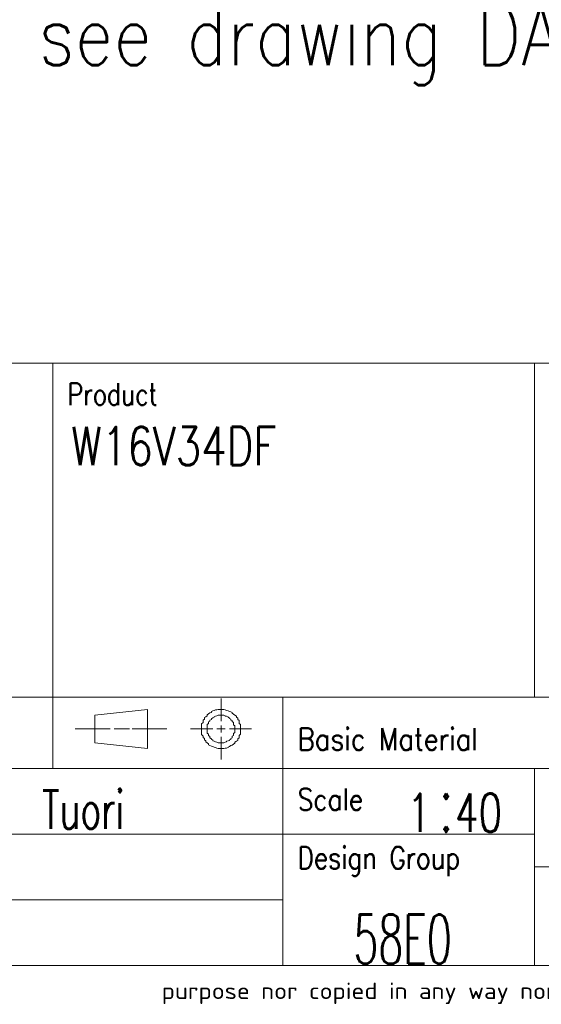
# Model space of a CAD drawing. Header units: inches. Extents: x 0 to 23760, y -13 to 16800.
# Tile 181 of 256: x 17839 to 19744, y 58 to 3655. Entities that reach past the tile are written whole.
import ezdxf

# ---------------------------------------------------------------- set-up
doc = ezdxf.new("R2010")
doc.units = ezdxf.units.IN
for name, color, linetype, true_color in [('1', 7, 'Continuous', 0xffffff), ('210', 7, 'Continuous', 0xffffff), ('254', 7, 'Continuous', 0xffffff)]:
    doc.layers.add(name, color=color, linetype=linetype, true_color=true_color)
doc.styles.add('iso-1', font='isocp.shx')
doc.styles.add('latin_extended', font='simplex.shx')

# ---------------------------------------------------------------- blocks, each defined once
blk = doc.blocks.new('1STANG1')
at = {"layer": '210', "color": 211, "linetype": 'Continuous', "lineweight": 18}
for p, q in [((0.8268, 0.6299), (0.8268, 1)), ((0.4094, 0.8189), (0.1102, 0.7244)), ((0.4094, 0.1811), (0.4094, 0.8189)), ((0.7795, 0.7953), (0.7717, 0.7874)), ((0.7717, 0.7874), (0.7717, 0.7717)), ((0.7874, 0.8031), (0.7795, 0.7953)), ((0.7953, 0.811), (0.7874, 0.8031)), ((0.8031, 0.811), (0.7953, 0.811)), ((0.811, 0.8189), (0.8031, 0.811)), ((0.8189, 0.8189), (0.811, 0.8189)), ((0.8268, 0.8189), (0.8189, 0.8189)), ((0.8346, 0.8189), (0.8268, 0.8189)), ((0.8425, 0.8189), (0.8346, 0.8189)), ((0.8504, 0.811), (0.8425, 0.8189)), ((0.8583, 0.8031), (0.8504, 0.811)), ((0.8661, 0.7953), (0.8583, 0.8031)), ((0.874, 0.7874), (0.8661, 0.7953)), ((0.8819, 0.7795), (0.874, 0.7874)), ((0.7559, 0.748), (0.748, 0.7323)), ((0.748, 0.7323), (0.748, 0.7165)), ((0.7638, 0.7638), (0.7559, 0.748)), ((0.7717, 0.7717), (0.7638, 0.7638)), ((0.8898, 0.7717), (0.8819, 0.7795)), ((0.8898, 0.7559), (0.8898, 0.7717)), ((0.8976, 0.7402), (0.8898, 0.7559)), ((0.9055, 0.7244), (0.8976, 0.7402)), ((0.1102, 0.7244), (0.1102, 0.2756)), ((0.7402, 0.7008), (0.7323, 0.685)), ((0.7323, 0.685), (0.7323, 0.6614)), ((0.748, 0.7165), (0.7402, 0.7008)), ((0.7795, 0.6772), (0.7717, 0.6693)), ((0.7874, 0.6929), (0.7795, 0.685)), ((0.7795, 0.685), (0.7795, 0.6772)), ((0.7953, 0.7087), (0.7874, 0.7008)), ((0.7874, 0.7008), (0.7874, 0.6929)), ((0.8031, 0.7165), (0.7953, 0.7087)), ((0.811, 0.7244), (0.8031, 0.7165)), ((0.8031, 0.7165), (0.8031, 0.7165)), ((0.8189, 0.7244), (0.811, 0.7244)), ((0.8268, 0.7244), (0.8189, 0.7244)), ((0.8189, 0.7244), (0.8189, 0.7244)), ((0.8346, 0.7244), (0.8268, 0.7244)), ((0.8425, 0.7244), (0.8346, 0.7244)), ((0.8346, 0.7244), (0.8346, 0.7244)), ((0.8504, 0.7165), (0.8425, 0.7244)), ((0.8504, 0.7087), (0.8504, 0.7165)), ((0.8583, 0.7087), (0.8504, 0.7087)), ((0.8661, 0.7008), (0.8583, 0.7087)), ((0.8661, 0.6929), (0.8661, 0.7008)), ((0.874, 0.6772), (0.8661, 0.6929)), ((0.874, 0.6693), (0.874, 0.6772)), ((0.9134, 0.7087), (0.9055, 0.7244)), ((0.9134, 0.6929), (0.9134, 0.7087)), ((0.9213, 0.6772), (0.9134, 0.6929)), ((0.9213, 0.6535), (0.9213, 0.6772)), ((0.7323, 0.6614), (0.7244, 0.6457)), ((0.7244, 0.6457), (0.7244, 0.622)), ((0.7244, 0.622), (0.7244, 0.6063)), ((0.7638, 0.6299), (0.7559, 0.6142)), ((0.7717, 0.6535), (0.7638, 0.6457)), ((0.7638, 0.6457), (0.7638, 0.6299)), ((0.7717, 0.6693), (0.7717, 0.6535)), ((0.8819, 0.6614), (0.874, 0.6693)), ((0.8819, 0.6457), (0.8819, 0.6614)), ((0.8898, 0.6378), (0.8819, 0.6457)), ((0.8898, 0.622), (0.8898, 0.6378)), ((0.8976, 0.6063), (0.8898, 0.622)), ((0.9291, 0.6378), (0.9213, 0.6535)), ((0.9291, 0.6142), (0.9291, 0.6378)), ((0.7244, 0.6063), (0.7165, 0.5827)), ((0.7165, 0.5827), (0.7165, 0.5591)), ((0.7165, 0.5591), (0.7165, 0.5354)), ((0.7559, 0.5906), (0.748, 0.5748)), ((0.748, 0.5748), (0.748, 0.5591)), ((0.748, 0.5591), (0.748, 0.5433)), ((0.7559, 0.6142), (0.7559, 0.6063)), ((0.7559, 0.6063), (0.7559, 0.5906)), ((0.8268, 0.4409), (0.8268, 0.5591)), ((0.8976, 0.5984), (0.8976, 0.6063)), ((0.8976, 0.5827), (0.8976, 0.5984)), ((0.8976, 0.5669), (0.8976, 0.5827)), ((0.9055, 0.5512), (0.8976, 0.5669)), ((0.9291, 0.5906), (0.9291, 0.6142)), ((0.937, 0.5748), (0.9291, 0.5906)), ((0.937, 0.5512), (0.937, 0.5748)), ((0, 0.5039), (0.1969, 0.5039)), ((0.2205, 0.5039), (0.3071, 0.5039)), ((0.5197, 0.5039), (0.3228, 0.5039)), ((0.6535, 0.5039), (0.7795, 0.5039)), ((0.7165, 0.5354), (0.7165, 0.5197)), ((0.7165, 0.5197), (0.7165, 0.4961)), ((0.748, 0.5433), (0.748, 0.5276)), ((0.748, 0.5276), (0.748, 0.5118)), ((0.748, 0.5118), (0.748, 0.4961)), ((0.8031, 0.5039), (0.8504, 0.5039)), ((0.874, 0.5039), (1, 0.5039)), ((0.9055, 0.5354), (0.9055, 0.5512)), ((0.9055, 0.5197), (0.9055, 0.5354)), ((0.9055, 0.5039), (0.9055, 0.5197)), ((0.9055, 0.4882), (0.9055, 0.5039)), ((0.937, 0.5276), (0.937, 0.5512)), ((0.937, 0.5039), (0.937, 0.5276)), ((0.937, 0.4803), (0.937, 0.5039)), ((0.7165, 0.4961), (0.7165, 0.4724)), ((0.7165, 0.4724), (0.7165, 0.4488)), ((0.7165, 0.4488), (0.7165, 0.4252)), ((0.748, 0.4961), (0.748, 0.4803)), ((0.748, 0.4803), (0.748, 0.4646)), ((0.748, 0.4646), (0.748, 0.4488)), ((0.748, 0.4488), (0.748, 0.4331)), ((0.9055, 0.4724), (0.9055, 0.4882)), ((0.9055, 0.4567), (0.9055, 0.4724)), ((0.9055, 0.4409), (0.9055, 0.4567)), ((0.937, 0.4646), (0.937, 0.4803)), ((0.937, 0.4409), (0.937, 0.4646)), ((0.7165, 0.4252), (0.7165, 0.4094)), ((0.7165, 0.4094), (0.7244, 0.3858)), ((0.748, 0.4331), (0.7559, 0.4173)), ((0.7559, 0.4173), (0.7559, 0.4016)), ((0.7559, 0.4016), (0.7559, 0.3937)), ((0.7559, 0.3937), (0.7638, 0.378)), ((0.8898, 0.3858), (0.8976, 0.3937)), ((0.8976, 0.4252), (0.9055, 0.4409)), ((0.8976, 0.4094), (0.8976, 0.4252)), ((0.8976, 0.3937), (0.8976, 0.4094)), ((0.9291, 0.3937), (0.937, 0.4173)), ((0.9291, 0.378), (0.9291, 0.3937)), ((0.937, 0.4173), (0.937, 0.4409)), ((0.7244, 0.3858), (0.7244, 0.3622)), ((0.7244, 0.3622), (0.7323, 0.3465)), ((0.7323, 0.3465), (0.7323, 0.3228)), ((0.7638, 0.378), (0.7638, 0.3622)), ((0.7638, 0.3622), (0.7638, 0.3543)), ((0.7638, 0.3543), (0.7717, 0.3386)), ((0.7717, 0.3386), (0.7717, 0.3307)), ((0.8268, 0), (0.8268, 0.3701)), ((0.8819, 0.3465), (0.8898, 0.3543)), ((0.8819, 0.3307), (0.8819, 0.3465)), ((0.8898, 0.3701), (0.8898, 0.3858)), ((0.8898, 0.3543), (0.8898, 0.3701)), ((0.9213, 0.3386), (0.9291, 0.3543)), ((0.9213, 0.315), (0.9213, 0.3386)), ((0.9291, 0.3543), (0.9291, 0.378)), ((0.7323, 0.3228), (0.7402, 0.3071)), ((0.7402, 0.3071), (0.7402, 0.2913)), ((0.7402, 0.2913), (0.748, 0.2756)), ((0.7717, 0.3307), (0.7795, 0.3228)), ((0.7795, 0.3228), (0.7795, 0.3071)), ((0.7795, 0.3071), (0.7874, 0.2992)), ((0.7874, 0.2992), (0.7953, 0.2913)), ((0.7953, 0.2913), (0.7953, 0.2913)), ((0.7953, 0.2913), (0.8031, 0.2835)), ((0.8031, 0.2835), (0.811, 0.2756)), ((0.8425, 0.2756), (0.8504, 0.2835)), ((0.8504, 0.2835), (0.8583, 0.2913)), ((0.8504, 0.2835), (0.8504, 0.2835)), ((0.8583, 0.2992), (0.8661, 0.3071)), ((0.8583, 0.2913), (0.8583, 0.2992)), ((0.8661, 0.3071), (0.874, 0.315)), ((0.874, 0.3228), (0.8819, 0.3307)), ((0.874, 0.315), (0.874, 0.3228)), ((0.9055, 0.2835), (0.9134, 0.2992)), ((0.9055, 0.2677), (0.9055, 0.2835)), ((0.9134, 0.2992), (0.9213, 0.315)), ((0.1102, 0.2756), (0.4094, 0.1811)), ((0.748, 0.2756), (0.7559, 0.2598)), ((0.7559, 0.2598), (0.7559, 0.2441)), ((0.7559, 0.2441), (0.7638, 0.2283)), ((0.7638, 0.2283), (0.7717, 0.2205)), ((0.811, 0.2756), (0.811, 0.2756)), ((0.811, 0.2756), (0.8189, 0.2756)), ((0.8189, 0.2756), (0.8268, 0.2756)), ((0.8268, 0.2756), (0.8268, 0.2756)), ((0.8268, 0.2756), (0.8346, 0.2756)), ((0.8346, 0.2756), (0.8425, 0.2756)), ((0.874, 0.2126), (0.8819, 0.2283)), ((0.8819, 0.2283), (0.8898, 0.2362)), ((0.8898, 0.2362), (0.8976, 0.252)), ((0.8976, 0.252), (0.9055, 0.2677)), ((0.7717, 0.2205), (0.7795, 0.2126)), ((0.7795, 0.2126), (0.7874, 0.2047)), ((0.7874, 0.2047), (0.7953, 0.1969)), ((0.7953, 0.1969), (0.8031, 0.189)), ((0.8031, 0.189), (0.811, 0.1811)), ((0.811, 0.1811), (0.8189, 0.1811)), ((0.8189, 0.1811), (0.8268, 0.1811)), ((0.8268, 0.1811), (0.8346, 0.1811)), ((0.8346, 0.1811), (0.8425, 0.1811)), ((0.8425, 0.1811), (0.8504, 0.189)), ((0.8504, 0.189), (0.8583, 0.189)), ((0.8583, 0.189), (0.8661, 0.1969)), ((0.8661, 0.2047), (0.874, 0.2126)), ((0.8661, 0.1969), (0.8661, 0.2047))]:
    blk.add_line(p, q, dxfattribs=at)

msp = doc.modelspace()

# ---------------------------------------------------------------- linework, layer by layer
at = {"layer": '1', "color": 7, "linetype": 'Continuous', "lineweight": 18}
msp.add_line((16160, 2400), (23560, 2400), dxfattribs=at)
at = {"layer": '210', "color": 7, "linetype": 'Continuous', "lineweight": 18}
for p, q in [((16160, 2400), (23560, 2400)), ((200, 200), (23560, 200))]:
    msp.add_line(p, q, dxfattribs=at)
at = {"layer": '210', "color": 7, "linetype": 'Continuous', "lineweight": 13}
for p, q in [((17960.016, 2400), (17960.016, 920.002)), ((19719.814, 2400), (19719.811, 1180.002)), ((16160.016, 1180.002), (19719.811, 1180.002)), ((18800.01, 200), (18800.01, 1180.002)), ((19719.812, 1180.002), (23560, 1180.002)), ((16160.016, 920.002), (23560.016, 920.002)), ((19719.811, 920.002), (19719.81, 200)), ((16160.018, 680), (18800.018, 680)), ((18800.018, 680), (19719.81, 680)), ((23560, 560), (19719.81, 560)), ((16160.018, 440.001), (18800.018, 440.001))]:
    msp.add_line(p, q, dxfattribs=at)

# ---------------------------------------------------------------- block references
at = {"layer": '210', "color": 211, "linetype": 'Continuous', "lineweight": 18, "xscale": 643.9999999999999, "yscale": 223.9999999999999, "zscale": 40}
msp.add_blockref('1STANG1', (18042.242, 951.761), dxfattribs=at)

# ---------------------------------------------------------------- texts
at = {"layer": '210', "color": 211, "linetype": 'Continuous', "lineweight": 18, "char_height": 80, "attachment_point": 7, "line_spacing_factor": 0.963855, "style": 'latin_extended'}
for s, insert in [('\\W0.7909;Product', (18014.24, 2246.653)), ('\\W0.8725;Basic Material', (18854.25, 986.655)), ('\\W0.8395;Scale', (18854.249, 766.653)), ('\\W0.8291;Design Group', (18854.249, 526.651))]:
    msp.add_mtext(s, dxfattribs=dict(at, insert=insert))
at = {"layer": '210', "color": 3, "linetype": 'Continuous', "lineweight": 18, "attachment_point": 7, "line_spacing_factor": 0.963855, "style": 'latin_extended'}
for s, insert, char_height in [('\\W0.7756;W16V34DF', (18027.436, 2027.142), 140), ('\\W0.7167;1{\\H0.35x; }{\\H1.50x;:}40', (19254.223, 687.72), 140), ('\\W0.6681;btu004  Tuori', (17351.357, 699.142), 140), ('\\W0.5888;58E0', (19058.159, 205.523), 180)]:
    msp.add_mtext(s, dxfattribs=dict(at, insert=insert, char_height=char_height))
at = {"layer": '210', "color": 211, "linetype": 'Continuous', "lineweight": 13, "insert": (18357.584, 59.059), "char_height": 59.999998, "attachment_point": 7, "line_spacing_factor": 0.963855, "style": 'iso-1'}
msp.add_mtext('\\W1.2104;purpose nor copied in any way nor made accessible to third parties without the previous written consent of Wärtsilä.', dxfattribs=at)
at = {"layer": '254', "color": 2, "linetype": 'Continuous', "lineweight": 13, "insert": (16072.007, 3416.108), "char_height": 220, "attachment_point": 7, "line_spacing_factor": 0.963855, "style": 'latin_extended'}
msp.add_mtext('\\W0.8317;Service space see drawing DAAF533942', dxfattribs=at)

doc.saveas('drawing.dxf')
